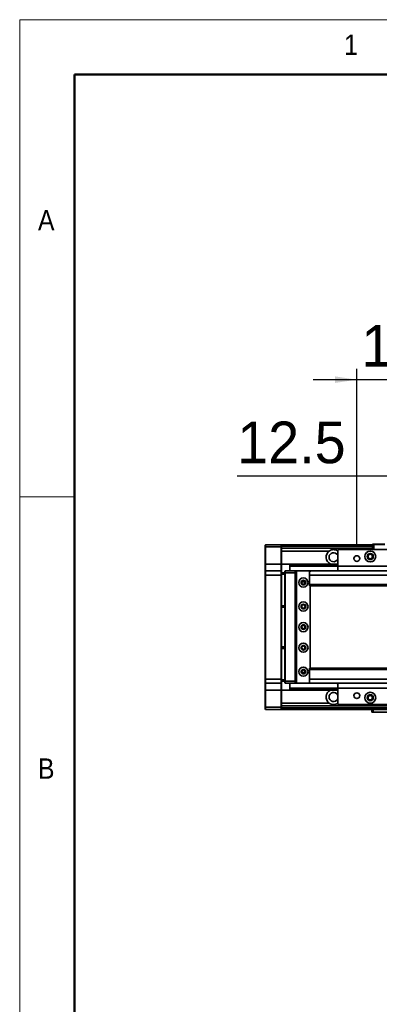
# Model space of a CAD drawing. Header units: millimetres. Extents: x 40 to 3320, y 40 to 2336.
# Tile 3 of 12: x 40 to 302, y 1618 to 2336. Entities that reach past the tile are written whole.
import ezdxf

# ---------------------------------------------------------------- set-up
doc = ezdxf.new("R2010")
doc.units = ezdxf.units.MM
doc.header["$LTSCALE"] = 8
doc.layers.add('黑色实线', color=7, linetype='Continuous')
doc.styles.add('SLDTEXTSTYLE1', font='Gothic.ttf', dxfattribs={"width": 0.913})
doc.styles.add('SLDTEXTSTYLE8', font='txt')
doc.dimstyles.new('SLDDIMSTYLE0', dxfattribs={"dimtxt": 30.4, "dimasz": 16, "dimexe": 0, "dimexo": 0.0625, "dimgap": 7.6, "dimtad": 2, "dimdec": 1, "dimrnd": 1e-09, "dimzin": 4, "dimdsep": 46, "dimtxsty": 'SLDTEXTSTYLE8', "dimsah": 1, "dimcen": 0.09, "dimadec": 0, "dimazin": 1, "dimtfac": 1, "dimtdec": 1, "dimtmove": 0, "dimatfit": 0, "dimfxl": 0, "dimfrac": 2, "dimtolj": 1, "dimtzin": 12, "dimarcsym": 0})
doc.dimstyles.new('SLDDIMSTYLE1', dxfattribs={"dimtxt": 30.4, "dimasz": 16, "dimexe": 0, "dimexo": 0.0625, "dimgap": 7.6, "dimtad": 2, "dimdec": 1, "dimrnd": 1e-09, "dimzin": 12, "dimdsep": 46, "dimtxsty": 'SLDTEXTSTYLE8', "dimsah": 1, "dimcen": 0.09, "dimadec": 0, "dimazin": 3, "dimtfac": 1, "dimtdec": 1, "dimtmove": 0, "dimatfit": 0, "dimfxl": 0, "dimfrac": 2, "dimtolj": 1, "dimtzin": 12, "dimarcsym": 0})

# ---------------------------------------------------------------- blocks, each defined once
blk = doc.blocks.new('_D_7')
at = {"layer": '黑色实线'}
for p, q in [((285.98, 1953.1), (285.98, 2081.43)), ((387.98, 1953.1), (387.98, 2081.43)), ((285.98, 2073.43), (253.98, 2073.43)), ((387.98, 2073.43), (285.98, 2073.43)), ((387.98, 2073.43), (419.98, 2073.43))]:
    blk.add_line(p, q, dxfattribs=at)
for points in [[(285.98, 2073.43), (269.98, 2075.83), (269.98, 2071.03)], [(387.98, 2073.43), (403.98, 2071.03), (403.98, 2075.83)]]:
    blk.add_solid(points, dxfattribs=at)
at = {"layer": '黑色实线', "insert": (289.2, 2113.31), "char_height": 30.4, "attachment_point": 1, "style": 'SLDTEXTSTYLE8'}
blk.add_mtext('102.0', dxfattribs=at)
blk = doc.blocks.new('_D_12')
at = {"layer": '黑色实线'}
for p, q in [((324.48, 1953.1), (324.48, 2010.99)), ((336.98, 1953.1), (336.98, 2010.99)), ((324.48, 2002.99), (198.68, 2002.99)), ((336.98, 2002.99), (324.48, 2002.99)), ((336.98, 2002.99), (368.98, 2002.99))]:
    blk.add_line(p, q, dxfattribs=at)
for points in [[(324.48, 2002.99), (308.48, 2005.39), (308.48, 2000.59)], [(336.98, 2002.99), (352.98, 2000.59), (352.98, 2005.39)]]:
    blk.add_solid(points, dxfattribs=at)
at = {"layer": '黑色实线', "insert": (198.68, 2042.87), "char_height": 30.4, "attachment_point": 1, "style": 'SLDTEXTSTYLE8'}
blk.add_mtext('12.5', dxfattribs=at)

msp = doc.modelspace()

# ---------------------------------------------------------------- linework, layer by layer
at = {"color": 7, "linetype": 'Continuous', "lineweight": 18}
for p, q in [((3320, 2336), (40, 2336)), ((40, 2336), (40, 40)), ((80, 2296), (3280, 2296)), ((80, 2296), (80, 80)), ((80, 1988), (40, 1988))]:
    msp.add_line(p, q, dxfattribs=at)
at = {"color": 7, "linetype": 'Continuous', "lineweight": 50}
for p, q in [((3280, 2296), (80, 2296)), ((80, 2296), (80, 80))]:
    msp.add_line(p, q, dxfattribs=at)
at = {"color": 7, "linetype": 'Continuous', "lineweight": 35}
for p, q in [((218.9766212, 1952.6466546), (219.2766114, 1952.946656)), ((218.9766212, 1951.4466567), (218.9766212, 1952.6466546)), ((218.9766212, 1951.4466567), (219.2766114, 1951.4466567)), ((218.9766212, 1938.9466537), (218.9766212, 1951.4466567)), ((219.2766114, 1952.946656), (219.2766114, 1951.4466567)), ((219.2766114, 1952.946656), (230.6766106, 1952.946656)), ((230.6766106, 1951.4466567), (219.2766114, 1951.4466567)), ((219.2766114, 1951.4466567), (219.2766114, 1938.9466537)), ((230.6766106, 1951.4466567), (230.6766106, 1952.946656)), ((230.6766106, 1952.946656), (230.9766157, 1952.6466546)), ((230.6766106, 1951.4466567), (230.9766157, 1951.4466567)), ((230.6766106, 1938.9466537), (230.6766106, 1951.4466567)), ((297.4766238, 1952.946656), (230.9766157, 1952.946656)), ((230.9766157, 1952.946656), (230.9766157, 1952.6466546)), ((230.9766157, 1952.6466546), (230.9766157, 1951.4466567)), ((297.4766238, 1952.446655), (230.9766157, 1952.446655)), ((230.9766157, 1951.4466567), (230.9766157, 1938.9466537)), ((297.4766238, 1950.4415175), (230.9766157, 1950.4415175)), ((265.8070369, 1948.4415171), (230.9766157, 1948.4415171)), ((401.9766195, 1949.4415154), (271.9766243, 1949.4415154)), ((271.9766243, 1949.4415154), (271.9766243, 1937.4415172)), ((296.9766303, 1952.7466563), (297.4766238, 1952.7466563)), ((296.9766303, 1952.7466563), (296.9766303, 1952.5466567)), ((296.9766303, 1952.5466567), (297.4766238, 1952.5466567)), ((296.9766303, 1952.446655), (296.9766303, 1952.5466567)), ((297.776614, 1953.4415161), (297.4766238, 1953.1415185)), ((297.4766238, 1949.4415154), (297.4766238, 1953.1415185)), ((298.4766109, 1953.1415185), (297.4766238, 1953.1415185)), ((297.776614, 1953.4415161), (298.6008866, 1953.4415161)), ((298.4766109, 1953.1415185), (298.6008866, 1953.4415161)), ((298.4766109, 1953.1415185), (298.4766109, 1949.4415154)), ((306.4766272, 1953.1415185), (298.4766109, 1953.1415185)), ((298.6008866, 1953.4415161), (306.3523515, 1953.4415161)), ((271.2566598, 1938.9415165), (271.9766243, 1939.3368816)), ((218.9766212, 1938.9466537), (219.2766114, 1938.9466537)), ((218.9766212, 1933.6466534), (218.9766212, 1938.9466537)), ((219.2766114, 1933.9466547), (218.9766212, 1933.6466534)), ((218.9766212, 1930.9466561), (218.9766212, 1933.6466534)), ((219.2766114, 1938.9466537), (219.2766114, 1933.9466547)), ((230.6766106, 1938.9466537), (219.2766114, 1938.9466537)), ((219.2766114, 1933.9466547), (219.2766114, 1930.9466561)), ((219.2766114, 1933.9466547), (230.6766106, 1933.9466547)), ((230.6766106, 1933.9466547), (230.6766106, 1938.9466537)), ((230.6766106, 1938.9466537), (230.9766157, 1938.9466537)), ((230.6766106, 1930.9466561), (230.6766106, 1933.9466547)), ((230.6766106, 1933.9466547), (230.9766157, 1933.6466534)), ((230.9766157, 1938.9466537), (230.9766157, 1933.6466534)), ((236.9766279, 1938.9415165), (230.9766157, 1938.9415165)), ((230.9766157, 1933.6466534), (230.9766157, 1930.9466561)), ((230.9766157, 1932.4466554), (233.4766133, 1932.4466554)), ((233.4766133, 1933.6466534), (233.7766035, 1933.9466547)), ((233.4766133, 1932.4466554), (233.4766133, 1933.6466534)), ((233.4766133, 1932.4466554), (233.7766035, 1932.4466554)), ((233.4766133, 1853.4466555), (233.4766133, 1932.4466554)), ((233.7766035, 1933.9466547), (233.7766035, 1932.4466554)), ((233.7766035, 1933.9466547), (240.9766062, 1933.9466547)), ((233.7766035, 1932.4466554), (233.7766035, 1853.4466555)), ((240.9766062, 1932.4466554), (233.7766035, 1932.4466554)), ((236.9766279, 1938.9415165), (271.9766243, 1938.9415165)), ((236.9766279, 1938.9415165), (236.9766279, 1938.6484963)), ((236.9766279, 1938.6484963), (271.9766243, 1938.6484963)), ((236.9766279, 1938.6484963), (236.9766279, 1937.749636)), ((236.9766279, 1937.749636), (236.9766279, 1937.4566158)), ((236.9766279, 1937.749636), (271.9766243, 1937.749636)), ((236.9766279, 1937.4566158), (271.9766243, 1937.4566158)), ((236.9766279, 1937.4566158), (236.9766279, 1933.9466547)), ((240.9766062, 1933.9466547), (240.9766062, 1932.4466554)), ((240.9766062, 1933.9466547), (242.4766167, 1933.9466547)), ((242.1766265, 1933.6466534), (240.9766062, 1933.6466534)), ((240.9766062, 1932.4466554), (240.9766062, 1853.4466555)), ((241.9766231, 1931.9466544), (241.4766295, 1931.9466544)), ((241.4766295, 1931.9466544), (241.4766295, 1853.9466565)), ((242.4766167, 1933.9466547), (241.9766231, 1933.4466537)), ((241.9766231, 1933.4466537), (241.9766231, 1852.4466535)), ((251.47662, 1933.9466547), (242.4766167, 1933.9466547)), ((251.9766136, 1933.4466537), (251.47662, 1933.9466547)), ((2402.4765833, 1933.9466547), (251.47662, 1933.9466547)), ((251.47662, 1933.30833), (251.47662, 1930.9466524)), ((251.9766136, 1933.30833), (251.9766136, 1933.4466537)), ((401.9766195, 1937.4415172), (271.9766243, 1937.4415172)), ((271.9766243, 1937.4415172), (271.9766243, 1933.9466547)), ((218.9766212, 1854.9466548), (218.9766212, 1930.9466561)), ((219.2766114, 1930.9466561), (218.9766212, 1930.9466561)), ((219.2766114, 1930.9466561), (219.2766114, 1854.9466548)), ((230.6766106, 1930.9466561), (219.2766114, 1930.9466561)), ((230.6766106, 1854.9466548), (230.6766106, 1930.9466561)), ((230.6766106, 1930.9466561), (230.9766157, 1930.9466561)), ((233.4766133, 1931.4466534), (230.9766157, 1931.4466534)), ((230.9766157, 1930.9466561), (230.9766157, 1854.9466548)), ((248.1222494, 1925.9466553), (245.8309575, 1925.9466553)), ((2402.4765833, 1930.9466524), (251.47662, 1930.9466524)), ((251.47662, 1930.9466524), (251.47662, 1923.9466512)), ((2402.4765833, 1923.9466512), (251.47662, 1923.9466512)), ((251.47662, 1923.9466512), (251.47662, 1922.9466511)), ((251.47662, 1922.9466511), (2402.4765833, 1922.9466511)), ((251.9766136, 1862.9466561), (251.9766136, 1922.9466511)), ((230.9766157, 1908.4466552), (233.4766133, 1908.4466552)), ((233.4766133, 1907.446655), (230.9766157, 1907.446655)), ((230.9766157, 1878.446654), (233.4766133, 1878.446654)), ((233.4766133, 1877.4466557), (230.9766157, 1877.4466557)), ((2402.4765833, 1862.9466561), (251.47662, 1862.9466561)), ((251.47662, 1862.9466561), (251.47662, 1861.9466578)), ((2402.4765833, 1861.9466578), (251.47662, 1861.9466578)), ((251.47662, 1861.9466578), (251.47662, 1854.9466585)), ((219.2766114, 1854.9466548), (218.9766212, 1854.9466548)), ((218.9766212, 1852.2466538), (218.9766212, 1854.9466548)), ((219.2766114, 1854.9466548), (230.6766106, 1854.9466548)), ((219.2766114, 1854.9466548), (219.2766114, 1851.9466562)), ((230.6766106, 1854.9466548), (230.9766157, 1854.9466548)), ((230.6766106, 1851.9466562), (230.6766106, 1854.9466548)), ((230.9766157, 1854.9466548), (230.9766157, 1852.2466538)), ((230.9766157, 1854.4466538), (233.4766133, 1854.4466538)), ((233.4766133, 1853.4466555), (230.9766157, 1853.4466555)), ((233.4766133, 1853.4466555), (233.7766035, 1853.4466555)), ((233.4766133, 1852.2466538), (233.4766133, 1853.4466555)), ((233.7766035, 1853.4466555), (240.9766062, 1853.4466555)), ((233.7766035, 1853.4466555), (233.7766035, 1851.9466562)), ((240.9766062, 1853.4466555), (240.9766062, 1851.9466562)), ((241.4766295, 1853.9466565), (241.9766231, 1853.9466565)), ((245.8309575, 1859.9466538), (248.1222494, 1859.9466538)), ((2402.4765833, 1854.9466585), (251.47662, 1854.9466585)), ((251.47662, 1854.9466585), (251.47662, 1852.584981)), ((219.2766114, 1851.9466562), (218.9766212, 1852.2466538)), ((218.9766212, 1846.9466535), (218.9766212, 1852.2466538)), ((219.2766114, 1846.9466535), (218.9766212, 1846.9466535)), ((218.9766212, 1834.4466542), (218.9766212, 1846.9466535)), ((230.6766106, 1851.9466562), (219.2766114, 1851.9466562)), ((219.2766114, 1851.9466562), (219.2766114, 1846.9466535)), ((230.6766106, 1846.9466535), (219.2766114, 1846.9466535)), ((219.2766114, 1846.9466535), (219.2766114, 1834.4466542)), ((230.6766106, 1851.9466562), (230.9766157, 1852.2466538)), ((230.6766106, 1846.9466535), (230.6766106, 1851.9466562)), ((230.9766157, 1846.9466535), (230.6766106, 1846.9466535)), ((230.6766106, 1834.4466542), (230.6766106, 1846.9466535)), ((230.9766157, 1852.2466538), (230.9766157, 1846.9466535)), ((236.9766279, 1846.9517944), (230.9766157, 1846.9517944)), ((230.9766157, 1846.9466535), (230.9766157, 1834.4466542)), ((233.4766133, 1852.2466538), (233.7766035, 1851.9466562)), ((240.9766062, 1851.9466562), (233.7766035, 1851.9466562)), ((236.9766279, 1851.9466562), (236.9766279, 1848.4366914)), ((236.9766279, 1848.4366914), (271.9766243, 1848.4366914)), ((236.9766279, 1848.4366914), (236.9766279, 1848.143675)), ((236.9766279, 1848.143675), (271.9766243, 1848.143675)), ((236.9766279, 1848.143675), (236.9766279, 1847.2448108)), ((236.9766279, 1847.2448108), (271.9766243, 1847.2448108)), ((236.9766279, 1847.2448108), (236.9766279, 1846.9517944)), ((236.9766279, 1846.9517944), (271.9766243, 1846.9517944)), ((240.9766062, 1852.2466538), (242.1766265, 1852.2466538)), ((242.4766167, 1851.9466562), (240.9766062, 1851.9466562)), ((241.9766231, 1852.4466535), (242.4766167, 1851.9466562)), ((242.4766167, 1851.9466562), (251.47662, 1851.9466562)), ((251.47662, 1851.9466562), (251.9766136, 1852.4466535)), ((2402.4765833, 1851.9466562), (251.47662, 1851.9466562)), ((251.9766136, 1852.4466535), (251.9766136, 1852.584981)), ((271.2566598, 1846.9517944), (271.9766243, 1846.5564256)), ((271.9766243, 1851.9466562), (271.9766243, 1848.4415156)), ((401.9766195, 1848.4415156), (271.9766243, 1848.4415156)), ((271.9766243, 1848.4415156), (271.9766243, 1836.4415174)), ((219.2766114, 1834.4466542), (218.9766212, 1834.4466542)), ((218.9766212, 1833.2466526), (218.9766212, 1834.4466542)), ((219.2766114, 1832.9466549), (218.9766212, 1833.2466526)), ((219.2766114, 1834.4466542), (230.6766106, 1834.4466542)), ((219.2766114, 1834.4466542), (219.2766114, 1832.9466549)), ((230.6766106, 1832.9466549), (219.2766114, 1832.9466549)), ((230.9766157, 1834.4466542), (230.6766106, 1834.4466542)), ((230.6766106, 1832.9466549), (230.6766106, 1834.4466542)), ((230.9766157, 1833.2466526), (230.6766106, 1832.9466549)), ((265.8070369, 1837.4517938), (230.9766157, 1837.4517938)), ((326.9766016, 1835.4517935), (230.9766157, 1835.4517935)), ((230.9766157, 1834.4466542), (230.9766157, 1833.2466526)), ((230.9766157, 1833.2466526), (230.9766157, 1832.9466549)), ((326.9766016, 1832.9466549), (230.9766157, 1832.9466549)), ((401.9766195, 1836.4415174), (271.9766243, 1836.4415174)), ((296.9766303, 1830.9466583), (296.9766303, 1832.9466549)), ((297.9766174, 1832.9466549), (297.9766174, 1830.9466583)), ((297.9766174, 1830.9466583), (296.9766303, 1830.9466583)), ((326.9766016, 1830.9466583), (297.9766174, 1830.9466583))]:
    msp.add_line(p, q, dxfattribs=at)
at = {"color": 8, "linetype": 'Continuous', "lineweight": 35}
for p, q in [((297.4766238, 1951.946654), (230.9766157, 1951.946654)), ((326.9766016, 1833.9466532), (230.9766157, 1833.9466532))]:
    msp.add_line(p, q, dxfattribs=at)
at = {"color": 7, "linetype": 'Continuous', "lineweight": 35, "flags": 128}
for points in [[(273.6187025, 1949.369256), (273.6171527, 1949.6886139), (273.5324843, 1950.0484546), (273.3137949, 1950.2859642), (272.9976519, 1950.3916395), (272.5834592, 1950.4309153), (272.0704122, 1950.439368), (271.5232118, 1950.4356166), (271.0253044, 1950.4027558), (270.6496759, 1950.291772), (270.4379006, 1950.0817923), (270.3462584, 1949.7799096), (270.3270658, 1949.3555283), (270.3284069, 1949.2779491), (270.3284069, 1949.2779491)], [(271.9785018, 1934.3256434), (271.6255231, 1934.1128362), (271.4061482, 1933.9466547)], [(271.3937803, 1851.9466562), (271.6293974, 1851.767507), (271.9833, 1851.5549121)]]:
    msp.add_lwpolyline(points, dxfattribs=at)
at = {"color": 7, "linetype": 'Continuous', "lineweight": 35}
for centre, radius in [((295.7266157, 1944.4415169), 4), ((295.7266157, 1944.4415169), 2.25), ((295.7266157, 1944.4415169), 2), ((285.9766157, 1942.9415169), 2.1), ((295.7266157, 1944.4415169), 1.621), ((246.9766157, 1925.4466549), 3.36), ((246.9766157, 1925.4466549), 1.7), ((246.9766157, 1925.4466549), 1.6), ((246.9766157, 1925.4466549), 1.25), ((246.9766157, 1907.9466549), 3.36), ((246.9766157, 1907.9466549), 1.7), ((246.9766157, 1907.9466549), 1.6), ((246.9766157, 1907.9466549), 1.25), ((246.9766157, 1892.9466549), 3.36), ((246.9766157, 1892.9466549), 1.7), ((246.9766157, 1892.9466549), 1.6), ((246.9766157, 1892.9466549), 1.25), ((246.9766157, 1877.9466549), 3.36), ((246.9766157, 1877.9466549), 1.7), ((246.9766157, 1877.9466549), 1.6), ((246.9766157, 1877.9466549), 1.25), ((246.9766157, 1860.4466549), 3.36), ((246.9766157, 1860.4466549), 1.7), ((246.9766157, 1860.4466549), 1.6), ((246.9766157, 1860.4466549), 1.25), ((285.9766157, 1842.9415169), 2.1), ((295.7266157, 1841.4415169), 4), ((295.7266157, 1841.4415169), 2.25), ((295.7266157, 1841.4415169), 2), ((295.7266157, 1841.4415169), 1.621)]:
    msp.add_circle(centre, radius, dxfattribs=at)
for centre, radius, start, end in [((268.9766157, 1943.9466549), 5.5, 125.1897877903, 245.5088204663), ((268.9766157, 1943.9466549), 3.3, 24.6199773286, 335.3800226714), ((268.9766157, 1841.9466549), 5.5, 114.4911795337, 234.8102122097), ((268.9766157, 1841.9466549), 3.3, 24.6199773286, 335.3800226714)]:
    msp.add_arc(centre, radius, start, end, dxfattribs=at)
for points, knots in [([(270.3284069, 1949.2779491), (269.9108373, 1949.3530333), (268.9212063, 1949.5309814), (267.309848, 1949.3047021), (266.3058695, 1948.7280367), (265.8070369, 1948.4415171)], [0, 0, 0, 0, 0.2686124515, 0.6366057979, 1, 1, 1, 1]), ([(271.9766243, 1948.5433293), (271.9069873, 1948.5924194), (271.6699219, 1948.7595368), (271.2281053, 1948.9722078), (270.7598751, 1949.1559263), (270.4422853, 1949.2491226), (270.3418671, 1949.2745149), (270.3297827, 1949.2775981), (270.3284069, 1949.2779491)], [0, 0, 0, 0, 0.0963202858, 0.3279033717, 0.5604000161, 0.7709859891, 0.9739251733, 1, 1, 1, 1]), ([(271.5396626, 1933.9466547), (271.5961308, 1934.0264455), (271.6963607, 1934.1680727), (271.8962805, 1934.2795829), (271.9835682, 1934.3282697)], [0, 0, 0, 0, 0.56338632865, 1, 1, 1, 1]), ([(271.9835682, 1851.5547668), (271.8252933, 1851.6444662), (271.6180807, 1851.7619), (271.5500879, 1851.9113585), (271.53403, 1851.9466562)], [0, 0, 0, 0, 0.7638290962, 1, 1, 1, 1]), ([(265.8070369, 1837.4517938), (266.2665883, 1837.1822662), (267.2151105, 1836.6259564), (268.8981784, 1836.3687194), (270.5794281, 1836.5680042), (271.5313736, 1837.1132654), (271.9766243, 1837.3682988)], [0, 0, 0, 0, 0.242506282, 0.5005372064, 0.7663877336, 1, 1, 1, 1])]:
    msp.add_open_spline(points, degree=3, knots=knots, dxfattribs=at)

# ---------------------------------------------------------------- texts
at = {"color": 7, "linetype": 'Continuous', "lineweight": 0, "char_height": 14.8166667, "attachment_point": 1, "style": 'SLDTEXTSTYLE1'}
for s, insert in [('1', (276.6666667, 2325.1704848)), ('A', (53.3333333, 2197.1704528)), ('B', (53.3333333, 1797.1704528))]:
    msp.add_mtext(s, dxfattribs=dict(at, insert=insert))

# ---------------------------------------------------------------- dimensions: what is measured, and where the dimension line sits
at = {"layer": '黑色实线'}
for base, p1, p2, dimstyle, picture, middle in [((285.9766157, 2073.4268641), (387.9766157, 1942.9415169), (285.9766157, 1942.9415169), 'SLDDIMSTYLE0', '_D_7', (337.6263689, 2073.4268641)), ((324.4766157, 2002.9850461), (336.9766157, 1942.9415169), (324.4766157, 1942.9415169), 'SLDDIMSTYLE1', '_D_12', (236.1352987, 2002.9850461))]:
    dim = msp.add_linear_dim(base=base, p1=p1, p2=p2, dimstyle=dimstyle, dxfattribs=at)
    dim.commit()
    dim.dimension.update_dxf_attribs({"geometry": picture, "text_midpoint": middle, "dimtype": 160})

doc.saveas('drawing.dxf')
